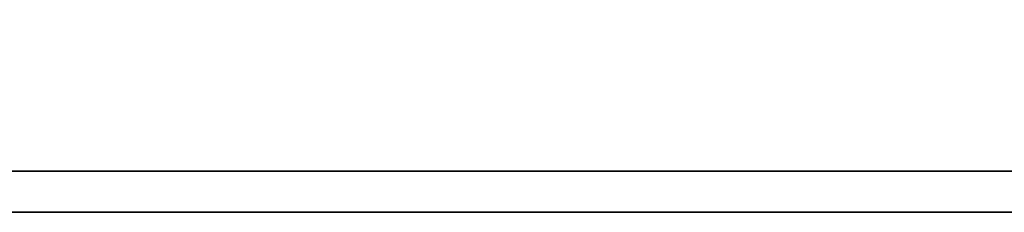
# Model space of a CAD drawing. Extents: x 28 to 247, y 49 to 160.
# Tile 35 of 52: x 178.82 to 182.146, y 112.288 to 112.937. Entities that reach past the tile are written whole.
import ezdxf

# ---------------------------------------------------------------- set-up
doc = ezdxf.new("R2010")
doc.units = 0
doc.header["$MEASUREMENT"] = 0
doc.layers.add('DIM', color=4, linetype='CONTINUOUS')
doc.layers.add('layer 1', color=7, linetype='CONTINUOUS')

# ---------------------------------------------------------------- blocks, each defined once
blk = doc.blocks.new('TBI MOTION logo(完整正式版)')
at = {"layer": 'layer 1', "color": 22, "lineweight": 35}
blk.add_open_spline([(75.90875, -9.47875), (75.90875, -9.47875), (75.90875, -12.28625), (75.90875, -12.28625), (75.90875, -12.28625), (75.90875, -12.28625), (75.90875, -12.47875), (75.90875, -12.47875), (75.90875, -12.47875), (75.90875, -12.47875), (75.71625, -12.47875), (75.71625, -12.47875), (75.71625, -12.47875), (75.71625, -12.47875), (-88.32875, -12.47875), (-88.32875, -12.47875), (-88.32875, -12.47875), (-88.32875, -12.47875), (-88.32875, -13.29375), (-88.32875, -13.29375), (-88.32875, -13.29375), (-88.32875, -13.29375), (82.89125, -13.29375), (82.89125, -13.29375), (82.89125, -13.29375), (82.89125, -13.29375), (75.90875, -9.47875), (75.90875, -9.47875)], degree=3, knots=[0, 0, 0, 0, 0.14285714, 0.14285714, 0.14285714, 0.14285715, 0.28571429, 0.28571429, 0.28571429, 0.2857143, 0.42857143, 0.42857143, 0.42857143, 0.42857144, 0.57142857, 0.57142857, 0.57142857, 0.57142858, 0.71428571, 0.71428571, 0.71428571, 0.71428572, 0.85714286, 0.85714286, 0.85714286, 0.85714287, 1, 1, 1, 1], dxfattribs=at)

msp = doc.modelspace()

# ---------------------------------------------------------------- block references
at = {"layer": 'DIM', "color": 0, "xscale": 0.1702727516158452, "yscale": 0.1702727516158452, "zscale": 0.1702727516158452}
msp.add_blockref('TBI MOTION logo(完整正式版)', (184.5238, 114.5515), dxfattribs=at)

doc.saveas('drawing.dxf')
